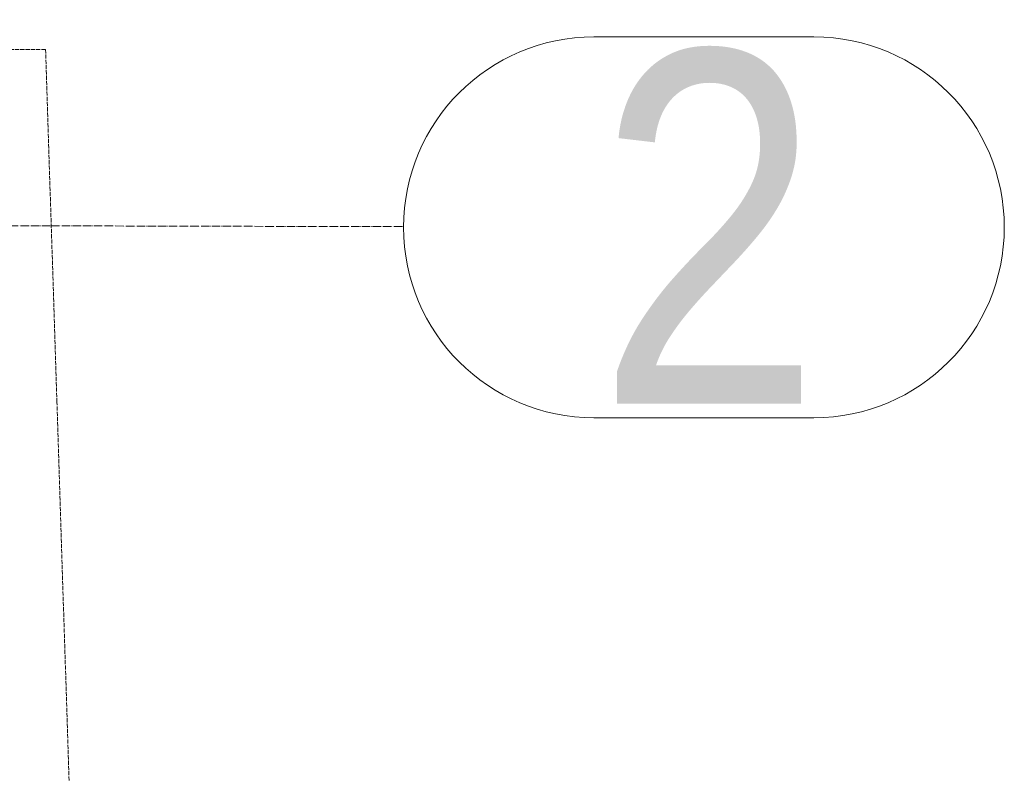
# Model space of a CAD drawing. Header units: millimetres. Extents: x -15129 to 9171, y -18789 to 5877.
# Tile 162 of 256: x 19 to 718, y -15179 to -14644. Entities that reach past the tile are written whole.
import ezdxf

# ---------------------------------------------------------------- set-up
doc = ezdxf.new("R2010")
doc.units = ezdxf.units.MM
doc.linetypes.add('ACAD_ISO02W100', pattern=[15, 12, -3])
doc.linetypes.add('ACAD_ISO04W100', pattern=[30, 24, -3, 0, -3])
doc.layers.add('AS_Sciany betonowe', color=252, linetype='Continuous')
doc.layers.add('AS_Siatki', color=72, linetype='Continuous')
doc.styles.add('Arial Narrow', font='ARIALN.TTF', dxfattribs={"height": 5})

msp = doc.modelspace()

# ---------------------------------------------------------------- linework, layer by layer
at = {"layer": 'AS_Sciany betonowe', "color": 145, "linetype": 'ACAD_ISO02W100', "lineweight": 13, "ltscale": 0.25}
for p, q in [((37.6, -14665.68), (-9310.03, -14644.46)), ((45.63, -14915.7), (37.6, -14665.68)), ((102.11, -16675.76), (45.63, -14915.7))]:
    msp.add_line(p, q, dxfattribs=at)
at = {"layer": 'AS_Siatki', "color": 20, "linetype": 'Continuous', "lineweight": 13, "ltscale": 0.25}
for p, q in [((582.5, -14656.7), (426.42, -14656.7)), ((426.42, -14926.7), (582.5, -14926.7))]:
    msp.add_line(p, q, dxfattribs=at)
at = {"layer": 'AS_Siatki', "color": 20, "linetype": 'ACAD_ISO04W100', "lineweight": 13, "ltscale": 0.25}
for p, q in [((-11691.86, -14764.11), (41.47, -14790.66)), ((41.47, -14790.66), (41.42, -14790.65)), ((41.42, -14790.65), (291.42, -14791.22))]:
    msp.add_line(p, q, dxfattribs=at)
at = {"layer": 'AS_Siatki', "color": 20, "linetype": 'Continuous', "lineweight": 13, "ltscale": 0.25}
for centre, start, end in [((426.42, -14791.7), 90, 270), ((582.5, -14791.7), 270, 90)]:
    msp.add_arc(centre, 135, start, end, dxfattribs=at)

# ---------------------------------------------------------------- texts
at = {"layer": 'AS_Siatki', "color": 20, "lineweight": 13, "style": 'Arial Narrow'}
msp.add_text('2', height=250, dxfattribs=at).set_placement((428.4, -14916.7))

doc.saveas('drawing.dxf')
